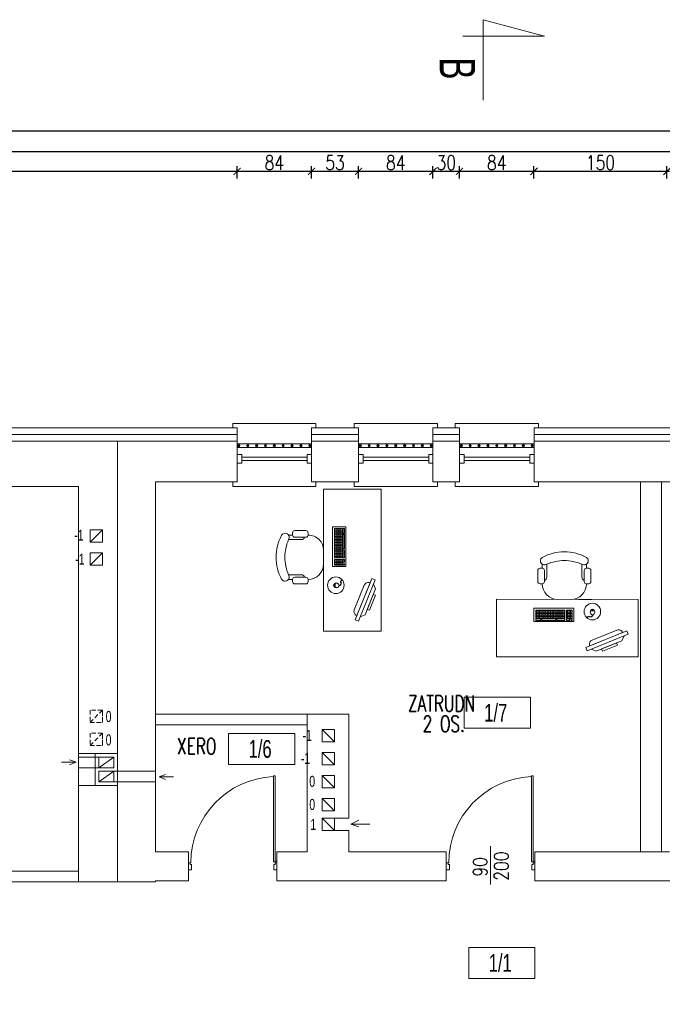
# Model space of a CAD drawing. Header units: millimetres. Extents: x 6354466 to 6508314, y -1889048 to -1342748.
# Tile 86 of 134: x 6388292 to 6395543, y -1655314 to -1644211. Entities that reach past the tile are written whole.
import ezdxf
from ezdxf.enums import TextEntityAlignment as Align

# ---------------------------------------------------------------- set-up
doc = ezdxf.new("R2010")
doc.units = ezdxf.units.MM
doc.header["$PDMODE"] = 3
doc.header["$PDSIZE"] = 10
doc.linetypes.add('HIDDEN', pattern=[0.375, 0.25, -0.125])
for name, color, linetype, lineweight in [('drzwi istn', 163, 'Continuous', 5), ('L- ist s. działowe', 167, 'Continuous', 5), ('L-2', 167, 'Continuous', 13), ('L-3', 10, 'Continuous', 18), ('L-4', 92, 'Continuous', 20), ('L-5', 152, 'Continuous', 9), ('L-DIM', 252, 'Continuous', 5), ('L-DRZWI', 146, 'Continuous', 13), ('L-ISTNIEJĄCE BUDYNKI', 167, 'Continuous', 5), ('łóżka', 230, 'Continuous', 9)]:
    doc.layers.add(name, color=color, linetype=linetype, lineweight=lineweight)
doc.layers.add('L-9', color=11, linetype='Continuous', plot=False)
doc.styles.add('125', font='cdmsimpl.shx', dxfattribs={"width": 0.7, "height": 125})
doc.styles.add('160', font='simplex.shx', dxfattribs={"width": 0.8, "height": 160})
doc.styles.add('200', font='cdmsimpl.shx', dxfattribs={"width": 0.7, "height": 200})
doc.styles.add('250', font='cdmsimpl.shx', dxfattribs={"width": 0.7, "height": 250})
doc.styles.add('CDM', font='cdmsimpl.shx', dxfattribs={"width": 0.8, "bigfont": 'cdmbigpl.shx'})
doc.styles.add('SIM-DIM', font='simplex.shx', dxfattribs={"width": 0.7, "bigfont": 'cdmbigpl.shx'})
doc.linetypes.add('BATTING', pattern='A,0.00254,-2.54,[134,ltypeshp.shx,S=2.54,R=0,X=-2.54,Y=0],-5.08,[134,ltypeshp.shx,S=2.54,R=180,X=2.54,Y=0],-2.54', length=10.16254)
doc.dimstyles.new('160', dxfattribs={"dimtxt": 160, "dimasz": 80, "dimexe": 60, "dimexo": 3, "dimgap": 18, "dimtad": 1, "dimdec": 0, "dimlfac": 0.1, "dimrnd": 1, "dimtxsty": '160', "dimblk": 'ARCHTICK', "dimcen": 2.5, "dimdle": 30, "dimadec": 0, "dimazin": 0, "dimtfac": 1, "dimtdec": 0, "dimtix": 1, "dimtmove": 2, "dimatfit": 0, "dimldrblk": 'NONE', "dimfxl": 0, "dimarcsym": 0})

# ---------------------------------------------------------------- blocks, each defined once
blk = doc.blocks.new('*U23')
for p, q in [((-5, 0), (-5, -5)), ((5, -5), (5, 0)), ((-5, -5), (5, -5)), ((-2, -5), (-2, -79)), ((2, -5), (2, -79)), ((-5, -84), (-5, -79)), ((-5, -79), (5, -79)), ((5, -79), (5, -84))]:
    blk.add_line(p, q)
blk = doc.blocks.new('PMUI_DRZWI13')
for p, q in [((35, 40), (0, 40)), ((35, -20), (35, 40)), ((965, -20), (965, 40)), ((965, 40), (1000, 40)), ((1000, 40), (1000, -40)), ((0, -40), (20, -40)), ((20, -40), (20, -20)), ((20, -20), (35, -20)), ((20, -50), (20, -60)), ((20, -50), (40, -50)), ((20, -1020), (20, -50)), ((40, -50), (40, -1020)), ((980, -20), (965, -20)), ((980, -40), (980, -20)), ((1000, -40), (980, -40)), ((40, -1020), (20, -1020))]:
    blk.add_line(p, q)
for points in [[(0, 40), (0, -40)], [(20, -50), (20, -1020)]]:
    blk.add_lwpolyline(points)
blk.add_circle((10, -50), 10)
blk.add_arc((-2, -39), 974, 272.7258, 359.9542)
blk = doc.blocks.new('STOLIK2')
h = blk.add_hatch()
h.set_pattern_fill('ANGLE', color=256, scale=0.25, style=0)
h.set_pattern_definition([(360, (-4499.488, 29427.6887), (-2e-16, -1.74625), [1.27, -0.47625]), (270, (-4499.488, 29427.6887), (-1.74625, 1e-16), [1.27, -0.47625])])
h.paths.add_polyline_path([(-130.9, 53.7), (-98.1, 53.7), (-98.1, 62.9), (-130.9, 62.9)])
h.paths.add_polyline_path([(-96.2, 62.9), (-89.7, 62.9), (-89.7, 53.7), (-96.2, 53.7)])
for p, q in [((-123.6, 114.7), (-123.6, 110)), ((-118.5, 114.7), (-118.5, 100)), ((-78.8, 114.7), (-78.8, 100)), ((-73.6, 110), (-73.6, 114.7)), ((-128.6, 107.5), (-128.6, 95)), ((-126.1, 110), (-123.6, 110)), ((-121.1, 107.5), (-121.1, 95)), ((-76.1, 107.5), (-76.1, 95)), ((-71.1, 110), (-73.6, 110)), ((-68.6, 107.5), (-68.6, 95)), ((-126.1, 92.5), (-123.6, 92.5)), ((-71.1, 92.5), (-73.6, 92.5)), ((-82.5, 75), (-67.5, 75)), ((-67, 62.1), (-69.2, 62)), ((-67, 63.7), (-67, 62.1)), ((-67, 62.1), (-64.7, 62.1)), ((-28.2, 39.5), (-74.5, 20.7)), ((-73, 17), (-26.7, 35.8)), ((-31.3, 33.9), (-33.7, 28.3)), ((-26.7, 35.8), (-28.2, 39.5)), ((-62.8, 16.5), (-33.7, 28.3)), ((-74.5, 20.7), (-73, 17)), ((-68.4, 18.9), (-62.8, 16.5))]:
    blk.add_line(p, q)
for points in [[(-15.3, 75), (-175.3, 75), (-175.3, 10), (-15.3, 10)], [(-133, 50), (-88.1, 50), (-88.1, 65), (-133, 65)], [(-130.9, 53.7), (-98.1, 53.7), (-98.1, 62.9), (-130.9, 62.9)], [(-96.2, 62.9), (-89.7, 62.9), (-89.7, 53.7), (-96.2, 53.7)], [(-66.6, 57.6), (-66.9, 57.6), (-66.9, 56.7), (-66.6, 56.7)], [(-125.3, 53), (-130.9, 53), (-130.9, 51.3), (-125.3, 51.3)], [(-124.2, 51.3), (-108.3, 51.3), (-108.3, 53), (-124.2, 53)], [(-107.1, 53), (-98.1, 53), (-98.1, 51.3), (-107.1, 51.3)], [(-96.2, 53), (-92.9, 53), (-92.9, 51.3), (-96.2, 51.3)], [(-89.7, 53), (-91.3, 53), (-91.3, 51.3), (-89.7, 51.3)], [(-39.8, 25.8), (-56.7, 19), (-55.7, 16.5), (-38.8, 23.4)]]:
    blk.add_lwpolyline(points, close=True)
blk.add_lwpolyline([(-32.8, 37.6), (-32.8, 37.6, 0.414214), (-39.3, 40.4), (-67.1, 29.1, 0.414214), (-69.9, 22.6), (-69.9, 22.6)], format="xyb", close=True)
blk.add_circle((-67, 61.2), 9.34)
for centre, radius, start, end in [((-121, 118.5), 4.62, 123.3493, 303.4743), ((-98.5, 75.5), 53.1, 90.0969, 118.0725), ((-98.7, 75.5), 53.1, 61.9275, 89.9031), ((-76.3, 118.5), 4.62, 236.5257, 56.6507), ((-97.9, 66.2), 52.6, 90.8505, 113.0497), ((-99.4, 66.2), 52.6, 66.9503, 89.1495), ((-126.1, 107.5), 2.5, 90, 180), ((-123.6, 107.5), 2.5, 0, 90), ((-122.2, 100), 3.75, 286.6721, 0), ((-75.1, 100), 3.75, 180, 253.3551), ((-73.6, 107.5), 2.5, 90, 180), ((-71.1, 107.5), 2.5, 0, 90), ((-126.1, 95), 2.5, 180, 270), ((-123.6, 95), 2.5, 270, 0), ((-106.1, 92.5), 17.5, 180, 270), ((-91.1, 92.5), 17.5, 270, 0), ((-73.6, 95), 2.5, 180, 270), ((-71.1, 95), 2.5, 270, 0)]:
    blk.add_arc(centre, radius, start, end)
at = {"extrusion": (0, 0, -1)}
blk.add_ellipse((-66.9, 60.7), major_axis=(-0.08, 3.05), ratio=0.834162, dxfattribs=at)
for points, knots in [([(-66.9, 56.7), (-67.7, 55.9), (-69.1, 54.5), (-71.6, 56.7), (-72.6, 54.4), (-73.6, 54.9), (-74.1, 55.2)], [0, 0, 0, 0, 2.841116, 5.231607, 6.614689, 8.161976, 8.161976, 8.161976, 8.161976]), ([(-66.6, 56.7), (-66.9, 56.4), (-67, 56.2), (-67.5, 55.8), (-67.8, 55.5), (-68.4, 55.2), (-68.7, 55.1), (-69.2, 55.1), (-69.4, 55.1), (-69.7, 55.1), (-69.8, 55.2), (-70.3, 55.4), (-70.5, 55.5), (-71, 55.7), (-71.1, 55.7), (-71.4, 55.7), (-71.4, 55.7), (-71.5, 55.7), (-71.6, 55.7), (-71.7, 55.6), (-71.8, 55.4), (-72, 55.2), (-72.1, 55), (-72.3, 54.8), (-72.4, 54.7), (-72.6, 54.6), (-72.7, 54.6), (-73, 54.6), (-73.1, 54.6), (-73.4, 54.6), (-73.5, 54.7), (-73.7, 54.8)], [0, 0, 0, 0, 0.557194, 0.557194, 1.671582, 1.671582, 2.519282, 2.519282, 2.939271, 2.939271, 3.35926, 3.35926, 4.143879, 4.143879, 4.704066, 4.704066, 5.061527, 5.061527, 5.357017, 5.357017, 5.838332, 5.838332, 6.319648, 6.319648, 6.605434, 6.605434, 6.891219, 6.891219, 7.177005, 7.177005, 7.662218, 7.662218, 7.662218, 7.662218])]:
    blk.add_open_spline(points, degree=3, knots=knots)
blk = doc.blocks.new('opis pom')
at = {"color": 0}
blk.add_lwpolyline([(252897, -40977), (253644, -40977), (253644, -41327), (252897, -41327)], close=True, dxfattribs=at)
at = {"layer": 'L-4', "lineweight": 30, "style": '250', "width": 0.7}
blk.add_attdef('2', text='', height=250, dxfattribs=at).set_placement((253252, -41152), align=Align.MIDDLE_CENTER)
blk = doc.blocks.new('_ArchTick')
at = {"color": 0, "linetype": 'ByBlock', "const_width": 0.15}
blk.add_lwpolyline([(-0.5, -0.5), (0.5, 0.5)], dxfattribs=at)
blk = doc.blocks.new('*D220')
at = {"layer": 'Defpoints', "color": 0, "transparency": 16777216}
for p in [(6394095, -1645921), (6394095, -1648813), (6395595, -1648813)]:
    blk.add_point(p, dxfattribs=at)
at = {"layer": 'L-DIM', "color": 0, "lineweight": -2, "ltscale": 10, "transparency": 16777216}
for p, q in [((6394095, -1646001), (6394095, -1645861)), ((6395595, -1646001), (6395595, -1645861)), ((6395625, -1645921), (6394065, -1645921))]:
    blk.add_line(p, q, dxfattribs=at)
at = {"layer": 'L-DIM', "color": 0, "linetype": 'ByBlock', "lineweight": -2, "transparency": 16777216, "xscale": 80, "yscale": 80, "zscale": 80, "rotation": 180}
blk.add_blockref('_ArchTick', (6394095, -1645921), dxfattribs=at)
at = {"layer": 'L-DIM', "color": 0, "linetype": 'ByBlock', "lineweight": -2, "transparency": 16777216, "xscale": 80, "yscale": 80, "zscale": 80}
blk.add_blockref('_ArchTick', (6395595, -1645921), dxfattribs=at)
at = {"layer": 'L-DIM', "color": 0, "ltscale": 10, "transparency": 16777216, "insert": (6394845, -1645823), "char_height": 160, "attachment_point": 5, "style": '160'}
blk.add_mtext('150', dxfattribs=at)
blk = doc.blocks.new('_None')
blk = doc.blocks.new('*D221')
at = {"layer": 'Defpoints', "color": 0, "transparency": 16777216}
for p in [(6393255, -1645921), (6393255, -1648813), (6394095, -1648813)]:
    blk.add_point(p, dxfattribs=at)
at = {"layer": 'L-DIM', "color": 0, "lineweight": -2, "ltscale": 10, "transparency": 16777216}
for p, q in [((6393255, -1646001), (6393255, -1645861)), ((6394095, -1646001), (6394095, -1645861)), ((6394125, -1645921), (6393225, -1645921))]:
    blk.add_line(p, q, dxfattribs=at)
at = {"layer": 'L-DIM', "color": 0, "linetype": 'ByBlock', "lineweight": -2, "transparency": 16777216, "xscale": 80, "yscale": 80, "zscale": 80, "rotation": 180}
blk.add_blockref('_ArchTick', (6393255, -1645921), dxfattribs=at)
at = {"layer": 'L-DIM', "color": 0, "linetype": 'ByBlock', "lineweight": -2, "transparency": 16777216, "xscale": 80, "yscale": 80, "zscale": 80}
blk.add_blockref('_ArchTick', (6394095, -1645921), dxfattribs=at)
at = {"layer": 'L-DIM', "color": 0, "ltscale": 10, "transparency": 16777216, "insert": (6393675, -1645823), "char_height": 160, "attachment_point": 5, "style": '160'}
blk.add_mtext('84', dxfattribs=at)
blk = doc.blocks.new('*D222')
at = {"layer": 'Defpoints', "color": 0, "transparency": 16777216}
for p in [(6392955, -1645921), (6392955, -1648813), (6393255, -1648813)]:
    blk.add_point(p, dxfattribs=at)
at = {"layer": 'L-DIM', "color": 0, "lineweight": -2, "ltscale": 10, "transparency": 16777216}
for p, q in [((6392955, -1646001), (6392955, -1645861)), ((6393255, -1646001), (6393255, -1645861)), ((6393285, -1645921), (6392925, -1645921))]:
    blk.add_line(p, q, dxfattribs=at)
at = {"layer": 'L-DIM', "color": 0, "linetype": 'ByBlock', "lineweight": -2, "transparency": 16777216, "xscale": 80, "yscale": 80, "zscale": 80, "rotation": 180}
blk.add_blockref('_ArchTick', (6392955, -1645921), dxfattribs=at)
at = {"layer": 'L-DIM', "color": 0, "linetype": 'ByBlock', "lineweight": -2, "transparency": 16777216, "xscale": 80, "yscale": 80, "zscale": 80}
blk.add_blockref('_ArchTick', (6393255, -1645921), dxfattribs=at)
at = {"layer": 'L-DIM', "color": 0, "ltscale": 10, "transparency": 16777216, "insert": (6393105, -1645823), "char_height": 160, "attachment_point": 5, "style": '160'}
blk.add_mtext('30', dxfattribs=at)
blk = doc.blocks.new('*D223')
at = {"layer": 'Defpoints', "color": 0, "transparency": 16777216}
for p in [(6392115, -1645921), (6392115, -1648813), (6392955, -1648813)]:
    blk.add_point(p, dxfattribs=at)
at = {"layer": 'L-DIM', "color": 0, "lineweight": -2, "ltscale": 10, "transparency": 16777216}
for p, q in [((6392115, -1646001), (6392115, -1645861)), ((6392955, -1646001), (6392955, -1645861)), ((6392985, -1645921), (6392085, -1645921))]:
    blk.add_line(p, q, dxfattribs=at)
at = {"layer": 'L-DIM', "color": 0, "linetype": 'ByBlock', "lineweight": -2, "transparency": 16777216, "xscale": 80, "yscale": 80, "zscale": 80, "rotation": 180}
blk.add_blockref('_ArchTick', (6392115, -1645921), dxfattribs=at)
at = {"layer": 'L-DIM', "color": 0, "linetype": 'ByBlock', "lineweight": -2, "transparency": 16777216, "xscale": 80, "yscale": 80, "zscale": 80}
blk.add_blockref('_ArchTick', (6392955, -1645921), dxfattribs=at)
at = {"layer": 'L-DIM', "color": 0, "ltscale": 10, "transparency": 16777216, "insert": (6392535, -1645823), "char_height": 160, "attachment_point": 5, "style": '160'}
blk.add_mtext('84', dxfattribs=at)
blk = doc.blocks.new('*D224')
at = {"layer": 'Defpoints', "color": 0, "transparency": 16777216}
for p in [(6391585, -1645921), (6391585, -1648813), (6392115, -1648813)]:
    blk.add_point(p, dxfattribs=at)
at = {"layer": 'L-DIM', "color": 0, "lineweight": -2, "ltscale": 10, "transparency": 16777216}
for p, q in [((6391585, -1646001), (6391585, -1645861)), ((6392115, -1646001), (6392115, -1645861)), ((6392145, -1645921), (6391555, -1645921))]:
    blk.add_line(p, q, dxfattribs=at)
at = {"layer": 'L-DIM', "color": 0, "linetype": 'ByBlock', "lineweight": -2, "transparency": 16777216, "xscale": 80, "yscale": 80, "zscale": 80, "rotation": 180}
blk.add_blockref('_ArchTick', (6391585, -1645921), dxfattribs=at)
at = {"layer": 'L-DIM', "color": 0, "linetype": 'ByBlock', "lineweight": -2, "transparency": 16777216, "xscale": 80, "yscale": 80, "zscale": 80}
blk.add_blockref('_ArchTick', (6392115, -1645921), dxfattribs=at)
at = {"layer": 'L-DIM', "color": 0, "ltscale": 10, "transparency": 16777216, "insert": (6391850, -1645823), "char_height": 160, "attachment_point": 5, "style": '160'}
blk.add_mtext('53', dxfattribs=at)
blk = doc.blocks.new('*D225')
at = {"layer": 'Defpoints', "color": 0, "transparency": 16777216}
for p in [(6390745, -1645921), (6390745, -1648813), (6391585, -1648813)]:
    blk.add_point(p, dxfattribs=at)
at = {"layer": 'L-DIM', "color": 0, "lineweight": -2, "ltscale": 10, "transparency": 16777216}
for p, q in [((6390745, -1646001), (6390745, -1645861)), ((6391585, -1646001), (6391585, -1645861)), ((6391615, -1645921), (6390715, -1645921))]:
    blk.add_line(p, q, dxfattribs=at)
at = {"layer": 'L-DIM', "color": 0, "linetype": 'ByBlock', "lineweight": -2, "transparency": 16777216, "xscale": 80, "yscale": 80, "zscale": 80, "rotation": 180}
blk.add_blockref('_ArchTick', (6390745, -1645921), dxfattribs=at)
at = {"layer": 'L-DIM', "color": 0, "linetype": 'ByBlock', "lineweight": -2, "transparency": 16777216, "xscale": 80, "yscale": 80, "zscale": 80}
blk.add_blockref('_ArchTick', (6391585, -1645921), dxfattribs=at)
at = {"layer": 'L-DIM', "color": 0, "ltscale": 10, "transparency": 16777216, "insert": (6391165, -1645823), "char_height": 160, "attachment_point": 5, "style": '160'}
blk.add_mtext('84', dxfattribs=at)
blk = doc.blocks.new('*D226')
at = {"layer": 'Defpoints', "color": 0, "transparency": 16777216}
for p in [(6383965, -1645921), (6383965, -1648813), (6390745, -1648813)]:
    blk.add_point(p, dxfattribs=at)
at = {"layer": 'L-DIM', "color": 0, "lineweight": -2, "ltscale": 10, "transparency": 16777216}
for p, q in [((6383965, -1646001), (6383965, -1645861)), ((6390745, -1646001), (6390745, -1645861)), ((6390775, -1645921), (6383935, -1645921))]:
    blk.add_line(p, q, dxfattribs=at)
at = {"layer": 'L-DIM', "color": 0, "linetype": 'ByBlock', "lineweight": -2, "transparency": 16777216, "xscale": 80, "yscale": 80, "zscale": 80, "rotation": 180}
blk.add_blockref('_ArchTick', (6383965, -1645921), dxfattribs=at)
at = {"layer": 'L-DIM', "color": 0, "linetype": 'ByBlock', "lineweight": -2, "transparency": 16777216, "xscale": 80, "yscale": 80, "zscale": 80}
blk.add_blockref('_ArchTick', (6390745, -1645921), dxfattribs=at)
at = {"layer": 'L-DIM', "color": 0, "ltscale": 10, "transparency": 16777216, "insert": (6387355, -1645823), "char_height": 160, "attachment_point": 5, "style": '160'}
blk.add_mtext('678', dxfattribs=at)
blk = doc.blocks.new('*D230')
at = {"layer": 'Defpoints', "color": 0, "transparency": 16777216}
for p in [(6383200, -1645702), (6413285, -1646723), (6383200, -1648963)]:
    blk.add_point(p, dxfattribs=at)
at = {"layer": 'L-DIM', "color": 0, "lineweight": -2, "ltscale": 10, "transparency": 16777216}
for p, q in [((6383200, -1645782), (6383200, -1645642)), ((6413285, -1645782), (6413285, -1645642)), ((6413315, -1645702), (6383170, -1645702))]:
    blk.add_line(p, q, dxfattribs=at)
at = {"layer": 'L-DIM', "color": 0, "linetype": 'ByBlock', "lineweight": -2, "transparency": 16777216, "xscale": 80, "yscale": 80, "zscale": 80, "rotation": 180}
blk.add_blockref('_ArchTick', (6383200, -1645702), dxfattribs=at)
at = {"layer": 'L-DIM', "color": 0, "linetype": 'ByBlock', "lineweight": -2, "transparency": 16777216, "xscale": 80, "yscale": 80, "zscale": 80}
blk.add_blockref('_ArchTick', (6413285, -1645702), dxfattribs=at)
at = {"layer": 'L-DIM', "color": 0, "ltscale": 10, "transparency": 16777216, "insert": (6398243, -1645604), "char_height": 160, "attachment_point": 5, "style": '160'}
blk.add_mtext('3009', dxfattribs=at)
blk = doc.blocks.new('*D231')
at = {"layer": 'Defpoints', "color": 0, "transparency": 16777216}
for p in [(6383200, -1645468), (6413285, -1646723), (6383200, -1648963)]:
    blk.add_point(p, dxfattribs=at)
at = {"layer": 'L-DIM', "color": 0, "lineweight": -2, "ltscale": 10, "transparency": 16777216}
for p, q in [((6383200, -1645548), (6383200, -1645408)), ((6413285, -1645548), (6413285, -1645408)), ((6413315, -1645468), (6383170, -1645468))]:
    blk.add_line(p, q, dxfattribs=at)
at = {"layer": 'L-DIM', "color": 0, "linetype": 'ByBlock', "lineweight": -2, "transparency": 16777216, "xscale": 80, "yscale": 80, "zscale": 80, "rotation": 180}
blk.add_blockref('_ArchTick', (6383200, -1645468), dxfattribs=at)
at = {"layer": 'L-DIM', "color": 0, "linetype": 'ByBlock', "lineweight": -2, "transparency": 16777216, "xscale": 80, "yscale": 80, "zscale": 80}
blk.add_blockref('_ArchTick', (6413285, -1645468), dxfattribs=at)
at = {"layer": 'L-DIM', "color": 0, "ltscale": 10, "transparency": 16777216, "insert": (6398243, -1645370), "char_height": 160, "attachment_point": 5, "style": '160'}
blk.add_mtext('3009', dxfattribs=at)
blk = doc.blocks.new('*U199')
for p, q in [((-40, 50), (-40, 1020)), ((-40, 1020), (-20, 1020)), ((-20, 1020), (-20, 50)), ((-500, -203), (-500, 228)), ((-1000, -40), (-1000, 40)), ((-1000, 40), (-980, 40)), ((-980, 40), (-980, 20)), ((-980, 20), (-965, 20)), ((-965, 20), (-965, -40)), ((-20, 50), (-40, 50)), ((-20, 20), (-35, 20)), ((-35, 20), (-35, -40)), ((-20, 50), (-20, 60)), ((0, 40), (-20, 40)), ((-20, 40), (-20, 20)), ((-965, -40), (-1000, -40)), ((-35, -40), (0, -40))]:
    blk.add_line(p, q)
for points in [[(-20, 50), (-20, 1020)], [(0, -40), (0, 40)]]:
    blk.add_lwpolyline(points)
blk.add_circle((-10, 50), 10)
blk.add_arc((2, 39), 974, 92.7258, 179.9542)
at = {"style": '160', "width": 0.8}
blk.add_attdef('SZER', text='', height=160, rotation=90, dxfattribs=at).set_placement((-489, -6), align=Align.BOTTOM_CENTER)
blk.add_attdef('WYS', text='', height=160, rotation=90, dxfattribs=at).set_placement((-459, 3), align=Align.TOP_CENTER)
at = {"style": 'CDM', "width": 0.8, "flags": 1}
blk.add_attdef('POZIOM', (-915, -225), '', height=125, dxfattribs=at)
blk = doc.blocks.new('*D275')
at = {"layer": 'Defpoints', "color": 0, "transparency": 16777216}
for p in [(6382711, -1646723), (6413285, -1646723), (6383200, -1648963)]:
    blk.add_point(p, dxfattribs=at)
at = {"layer": 'L-DIM', "color": 0, "lineweight": -2, "ltscale": 10, "transparency": 16777216}
for p, q in [((6382791, -1646723), (6382651, -1646723)), ((6382711, -1648993), (6382711, -1646693)), ((6382791, -1648963), (6382651, -1648963))]:
    blk.add_line(p, q, dxfattribs=at)
at = {"layer": 'L-DIM', "color": 0, "linetype": 'ByBlock', "lineweight": -2, "transparency": 16777216, "xscale": 80, "yscale": 80, "zscale": 80}
for p, rotation in [((6382711, -1646723), 90), ((6382711, -1648963), 270)]:
    blk.add_blockref('_ArchTick', p, dxfattribs=dict(at, rotation=rotation))
at = {"layer": 'L-DIM', "color": 0, "ltscale": 10, "transparency": 16777216, "insert": (6382613, -1647843), "char_height": 160, "attachment_point": 5, "rotation": 90, "style": '160'}
blk.add_mtext('224', dxfattribs=at)
blk = doc.blocks.new('*D276')
at = {"layer": 'Defpoints', "color": 0, "transparency": 16777216}
for p in [(6413285, -1646723), (6382505, -1660693), (6383200, -1660693)]:
    blk.add_point(p, dxfattribs=at)
at = {"layer": 'L-DIM', "color": 0, "lineweight": -2, "ltscale": 10, "transparency": 16777216}
for p, q in [((6382585, -1646723), (6382445, -1646723)), ((6382505, -1646693), (6382505, -1660723)), ((6382585, -1660693), (6382445, -1660693))]:
    blk.add_line(p, q, dxfattribs=at)
at = {"layer": 'L-DIM', "color": 0, "linetype": 'ByBlock', "lineweight": -2, "transparency": 16777216, "xscale": 80, "yscale": 80, "zscale": 80}
for p, rotation in [((6382505, -1646723), 90), ((6382505, -1660693), 270)]:
    blk.add_blockref('_ArchTick', p, dxfattribs=dict(at, rotation=rotation))
at = {"layer": 'L-DIM', "color": 0, "ltscale": 10, "transparency": 16777216, "insert": (6382407, -1653708), "char_height": 160, "attachment_point": 5, "rotation": 90, "style": '160'}
blk.add_mtext('1397', dxfattribs=at)

msp = doc.modelspace()

# ---------------------------------------------------------------- linework, layer by layer
at = {"layer": 'drzwi istn'}
for p, q in [((6390695.3, -1649423.4), (6390695.3, -1649473.4)), ((6390695.3, -1649473.4), (6391635.3, -1649473.4)), ((6391635.3, -1649473.4), (6391635.3, -1649423.4)), ((6392065.3, -1649423.4), (6392065.3, -1649473.4)), ((6392065.3, -1649473.4), (6393005.3, -1649473.4)), ((6393005.3, -1649473.4), (6393005.3, -1649423.4)), ((6393205.3, -1649423.4), (6393205.3, -1649473.4)), ((6393205.3, -1649473.4), (6394145.3, -1649473.4)), ((6394145.3, -1649473.4), (6394145.3, -1649423.4))]:
    msp.add_line(p, q, dxfattribs=at)
at = {"layer": 'L- ist s. działowe'}
for p, q in [((6389825.3, -1652043.4), (6391535.3, -1652043.4)), ((6389825.3, -1652163.4), (6391535.3, -1652163.4)), ((6388955.3, -1653933.4), (6386345.3, -1653933.4))]:
    msp.add_line(p, q, dxfattribs=at)
msp.add_lwpolyline([(6388955.3, -1653813.4), (6386345.3, -1653813.4)], dxfattribs=at)
at = {"layer": 'L-2'}
for p, q in [((6393520, -1645119.4), (6393520, -1644210.6)), ((6393520, -1644210.6), (6394212.9, -1644395.3)), ((6394212.9, -1644395.3), (6393290.4, -1644395.3)), ((6388955.3, -1652846.5), (6388955.3, -1652486.5))]:
    msp.add_line(p, q, dxfattribs=at)
at = {"layer": 'L-2', "ltscale": 10}
for p, q in [((6395295.3, -1653593.4), (6395295.3, -1649423.4)), ((6395295.3, -1649423.4), (6395535.3, -1649423.4)), ((6395535.3, -1653593.4), (6395535.3, -1649423.4)), ((6395535.3, -1653593.4), (6395295.3, -1653593.4))]:
    msp.add_line(p, q, dxfattribs=at)
at = {"layer": 'L-2', "lineweight": 15}
msp.add_line((6388955.3, -1652486.5), (6389145.3, -1652486.5), dxfattribs=at)
at = {"layer": 'L-3', "ltscale": 10}
for p, q in [((6390745.3, -1648963.4), (6390745.3, -1648813.4)), ((6391585.3, -1648963.4), (6391585.3, -1648813.4)), ((6392115.3, -1648963.4), (6392115.3, -1648813.4)), ((6392955.3, -1648963.4), (6392955.3, -1648813.4)), ((6393255.3, -1648963.4), (6393255.3, -1648813.4)), ((6394095.3, -1648963.4), (6394095.3, -1648813.4)), ((6383965.3, -1648963.4), (6390745.3, -1648963.4)), ((6391585.3, -1648963.4), (6392115.3, -1648963.4)), ((6392955.3, -1648963.4), (6393255.3, -1648963.4)), ((6394095.3, -1648963.4), (6396015.3, -1648963.4))]:
    msp.add_line(p, q, dxfattribs=at)
for points in [[(6390745.3, -1648813.4), (6383965.3, -1648813.4)], [(6392115.3, -1648813.4), (6391585.3, -1648813.4)], [(6393255.3, -1648813.4), (6392955.3, -1648813.4)], [(6396015.3, -1648813.4), (6394095.3, -1648813.4)]]:
    msp.add_lwpolyline(points, dxfattribs=at)
at = {"layer": 'L-3', "linetype": 'BATTING', "ltscale": 7}
for points in [[(6390745.3, -1648888.4), (6383965.3, -1648888.4)], [(6392115.3, -1648888.4), (6391585.3, -1648888.4)], [(6393255.3, -1648888.4), (6392955.3, -1648888.4)], [(6396015.3, -1648888.4), (6394095.3, -1648888.4)]]:
    msp.add_lwpolyline(points, dxfattribs=at)
at = {"layer": 'L-3', "ltscale": 10}
for points in [[(6390745.3, -1648993.4), (6391585.3, -1648993.4), (6391585.3, -1649033.4), (6390745.3, -1649033.4)], [(6392115.3, -1648993.4), (6392955.3, -1648993.4), (6392955.3, -1649033.4), (6392115.3, -1649033.4)], [(6393255.3, -1648993.4), (6394095.3, -1648993.4), (6394095.3, -1649033.4), (6393255.3, -1649033.4)]]:
    msp.add_lwpolyline(points, close=True, dxfattribs=at)
for centre, radius in [((6390765.3, -1649013.4), 12), ((6390765.3, -1649013.4), 11), ((6390765.3, -1649013.4), 10), ((6390765.3, -1649013.4), 9), ((6390765.3, -1649013.4), 8), ((6390765.3, -1649013.4), 7), ((6390765.3, -1649013.4), 6), ((6390765.3, -1649013.4), 5), ((6390765.3, -1649013.4), 4), ((6390765.3, -1649013.4), 3), ((6390765.3, -1649013.4), 3), ((6390765.3, -1649013.4), 2), ((6390765.3, -1649013.4), 1), ((6390865.3, -1649013.4), 12), ((6390865.3, -1649013.4), 11), ((6390865.3, -1649013.4), 10), ((6390865.3, -1649013.4), 9), ((6390865.3, -1649013.4), 8), ((6390865.3, -1649013.4), 7), ((6390865.3, -1649013.4), 6), ((6390865.3, -1649013.4), 5), ((6390865.3, -1649013.4), 4), ((6390865.3, -1649013.4), 3), ((6390865.3, -1649013.4), 3), ((6390865.3, -1649013.4), 2), ((6390865.3, -1649013.4), 1), ((6390965.3, -1649013.4), 12), ((6390965.3, -1649013.4), 11), ((6390965.3, -1649013.4), 10), ((6390965.3, -1649013.4), 9), ((6390965.3, -1649013.4), 8), ((6390965.3, -1649013.4), 7), ((6390965.3, -1649013.4), 6), ((6390965.3, -1649013.4), 5), ((6390965.3, -1649013.4), 4), ((6390965.3, -1649013.4), 3), ((6390965.3, -1649013.4), 3), ((6390965.3, -1649013.4), 2), ((6390965.3, -1649013.4), 1), ((6391065.3, -1649013.4), 12), ((6391065.3, -1649013.4), 11), ((6391065.3, -1649013.4), 10), ((6391065.3, -1649013.4), 9), ((6391065.3, -1649013.4), 8), ((6391065.3, -1649013.4), 7), ((6391065.3, -1649013.4), 6), ((6391065.3, -1649013.4), 5), ((6391065.3, -1649013.4), 4), ((6391065.3, -1649013.4), 3), ((6391065.3, -1649013.4), 3), ((6391065.3, -1649013.4), 2), ((6391065.3, -1649013.4), 1), ((6391165.3, -1649013.4), 12), ((6391165.3, -1649013.4), 11), ((6391165.3, -1649013.4), 10), ((6391165.3, -1649013.4), 9), ((6391165.3, -1649013.4), 8), ((6391165.3, -1649013.4), 7), ((6391165.3, -1649013.4), 6), ((6391165.3, -1649013.4), 5), ((6391165.3, -1649013.4), 4), ((6391165.3, -1649013.4), 3), ((6391165.3, -1649013.4), 3), ((6391165.3, -1649013.4), 2), ((6391165.3, -1649013.4), 1), ((6391265.3, -1649013.4), 12), ((6391265.3, -1649013.4), 11), ((6391265.3, -1649013.4), 10), ((6391265.3, -1649013.4), 9), ((6391265.3, -1649013.4), 8), ((6391265.3, -1649013.4), 7), ((6391265.3, -1649013.4), 6), ((6391265.3, -1649013.4), 5), ((6391265.3, -1649013.4), 4), ((6391265.3, -1649013.4), 3), ((6391265.3, -1649013.4), 3), ((6391265.3, -1649013.4), 2), ((6391265.3, -1649013.4), 1), ((6391365.3, -1649013.4), 12), ((6391365.3, -1649013.4), 11), ((6391365.3, -1649013.4), 10), ((6391365.3, -1649013.4), 9), ((6391365.3, -1649013.4), 8), ((6391365.3, -1649013.4), 7), ((6391365.3, -1649013.4), 6), ((6391365.3, -1649013.4), 5), ((6391365.3, -1649013.4), 4), ((6391365.3, -1649013.4), 3), ((6391365.3, -1649013.4), 3), ((6391365.3, -1649013.4), 2), ((6391365.3, -1649013.4), 1), ((6391465.3, -1649013.4), 12), ((6391465.3, -1649013.4), 11), ((6391465.3, -1649013.4), 10), ((6391465.3, -1649013.4), 9), ((6391465.3, -1649013.4), 8), ((6391465.3, -1649013.4), 7), ((6391465.3, -1649013.4), 6), ((6391465.3, -1649013.4), 5), ((6391465.3, -1649013.4), 4), ((6391465.3, -1649013.4), 3), ((6391465.3, -1649013.4), 3), ((6391465.3, -1649013.4), 2), ((6391465.3, -1649013.4), 1), ((6391565.3, -1649013.4), 12), ((6391565.3, -1649013.4), 11), ((6391565.3, -1649013.4), 10), ((6391565.3, -1649013.4), 9), ((6391565.3, -1649013.4), 8), ((6391565.3, -1649013.4), 7), ((6391565.3, -1649013.4), 6), ((6391565.3, -1649013.4), 5), ((6391565.3, -1649013.4), 4), ((6391565.3, -1649013.4), 3), ((6391565.3, -1649013.4), 3), ((6391565.3, -1649013.4), 2), ((6391565.3, -1649013.4), 1), ((6392135.3, -1649013.4), 12), ((6392135.3, -1649013.4), 11), ((6392135.3, -1649013.4), 10), ((6392135.3, -1649013.4), 9), ((6392135.3, -1649013.4), 8), ((6392135.3, -1649013.4), 7), ((6392135.3, -1649013.4), 6), ((6392135.3, -1649013.4), 5), ((6392135.3, -1649013.4), 4), ((6392135.3, -1649013.4), 3), ((6392135.3, -1649013.4), 3), ((6392135.3, -1649013.4), 2), ((6392135.3, -1649013.4), 1), ((6392235.3, -1649013.4), 12), ((6392235.3, -1649013.4), 11), ((6392235.3, -1649013.4), 10), ((6392235.3, -1649013.4), 9), ((6392235.3, -1649013.4), 8), ((6392235.3, -1649013.4), 7), ((6392235.3, -1649013.4), 6), ((6392235.3, -1649013.4), 5), ((6392235.3, -1649013.4), 4), ((6392235.3, -1649013.4), 3), ((6392235.3, -1649013.4), 3), ((6392235.3, -1649013.4), 2), ((6392235.3, -1649013.4), 1), ((6392335.3, -1649013.4), 12), ((6392335.3, -1649013.4), 11), ((6392335.3, -1649013.4), 10), ((6392335.3, -1649013.4), 9), ((6392335.3, -1649013.4), 8), ((6392335.3, -1649013.4), 7), ((6392335.3, -1649013.4), 6), ((6392335.3, -1649013.4), 5), ((6392335.3, -1649013.4), 4), ((6392335.3, -1649013.4), 3), ((6392335.3, -1649013.4), 3), ((6392335.3, -1649013.4), 2), ((6392335.3, -1649013.4), 1), ((6392435.3, -1649013.4), 12), ((6392435.3, -1649013.4), 11), ((6392435.3, -1649013.4), 10), ((6392435.3, -1649013.4), 9), ((6392435.3, -1649013.4), 8), ((6392435.3, -1649013.4), 7), ((6392435.3, -1649013.4), 6), ((6392435.3, -1649013.4), 5), ((6392435.3, -1649013.4), 4), ((6392435.3, -1649013.4), 3), ((6392435.3, -1649013.4), 3), ((6392435.3, -1649013.4), 2), ((6392435.3, -1649013.4), 1), ((6392535.3, -1649013.4), 12), ((6392535.3, -1649013.4), 11), ((6392535.3, -1649013.4), 10), ((6392535.3, -1649013.4), 9), ((6392535.3, -1649013.4), 8), ((6392535.3, -1649013.4), 7), ((6392535.3, -1649013.4), 6), ((6392535.3, -1649013.4), 5), ((6392535.3, -1649013.4), 4), ((6392535.3, -1649013.4), 3), ((6392535.3, -1649013.4), 3), ((6392535.3, -1649013.4), 2), ((6392535.3, -1649013.4), 1), ((6392635.3, -1649013.4), 12), ((6392635.3, -1649013.4), 11), ((6392635.3, -1649013.4), 10), ((6392635.3, -1649013.4), 9), ((6392635.3, -1649013.4), 8), ((6392635.3, -1649013.4), 7), ((6392635.3, -1649013.4), 6), ((6392635.3, -1649013.4), 5), ((6392635.3, -1649013.4), 4), ((6392635.3, -1649013.4), 3), ((6392635.3, -1649013.4), 3), ((6392635.3, -1649013.4), 2), ((6392635.3, -1649013.4), 1), ((6392735.3, -1649013.4), 12), ((6392735.3, -1649013.4), 11), ((6392735.3, -1649013.4), 10), ((6392735.3, -1649013.4), 9), ((6392735.3, -1649013.4), 8), ((6392735.3, -1649013.4), 7), ((6392735.3, -1649013.4), 6), ((6392735.3, -1649013.4), 5), ((6392735.3, -1649013.4), 4), ((6392735.3, -1649013.4), 3), ((6392735.3, -1649013.4), 3), ((6392735.3, -1649013.4), 2), ((6392735.3, -1649013.4), 1), ((6392835.3, -1649013.4), 12), ((6392835.3, -1649013.4), 11), ((6392835.3, -1649013.4), 10), ((6392835.3, -1649013.4), 9), ((6392835.3, -1649013.4), 8), ((6392835.3, -1649013.4), 7), ((6392835.3, -1649013.4), 6), ((6392835.3, -1649013.4), 5), ((6392835.3, -1649013.4), 4), ((6392835.3, -1649013.4), 3), ((6392835.3, -1649013.4), 3), ((6392835.3, -1649013.4), 2), ((6392835.3, -1649013.4), 1), ((6392935.3, -1649013.4), 12), ((6392935.3, -1649013.4), 11), ((6392935.3, -1649013.4), 10), ((6392935.3, -1649013.4), 9), ((6392935.3, -1649013.4), 8), ((6392935.3, -1649013.4), 7), ((6392935.3, -1649013.4), 6), ((6392935.3, -1649013.4), 5), ((6392935.3, -1649013.4), 4), ((6392935.3, -1649013.4), 3), ((6392935.3, -1649013.4), 3), ((6392935.3, -1649013.4), 2), ((6392935.3, -1649013.4), 1), ((6393275.3, -1649013.4), 12), ((6393275.3, -1649013.4), 11), ((6393275.3, -1649013.4), 10), ((6393275.3, -1649013.4), 9), ((6393275.3, -1649013.4), 8), ((6393275.3, -1649013.4), 7), ((6393275.3, -1649013.4), 6), ((6393275.3, -1649013.4), 5), ((6393275.3, -1649013.4), 4), ((6393275.3, -1649013.4), 3), ((6393275.3, -1649013.4), 3), ((6393275.3, -1649013.4), 2), ((6393275.3, -1649013.4), 1), ((6393375.3, -1649013.4), 12), ((6393375.3, -1649013.4), 11), ((6393375.3, -1649013.4), 10), ((6393375.3, -1649013.4), 9), ((6393375.3, -1649013.4), 8), ((6393375.3, -1649013.4), 7), ((6393375.3, -1649013.4), 6), ((6393375.3, -1649013.4), 5), ((6393375.3, -1649013.4), 4), ((6393375.3, -1649013.4), 3), ((6393375.3, -1649013.4), 3), ((6393375.3, -1649013.4), 2), ((6393375.3, -1649013.4), 1), ((6393475.3, -1649013.4), 12), ((6393475.3, -1649013.4), 11), ((6393475.3, -1649013.4), 10), ((6393475.3, -1649013.4), 9), ((6393475.3, -1649013.4), 8), ((6393475.3, -1649013.4), 7), ((6393475.3, -1649013.4), 6), ((6393475.3, -1649013.4), 5), ((6393475.3, -1649013.4), 4), ((6393475.3, -1649013.4), 3), ((6393475.3, -1649013.4), 3), ((6393475.3, -1649013.4), 2), ((6393475.3, -1649013.4), 1), ((6393575.3, -1649013.4), 12), ((6393575.3, -1649013.4), 11), ((6393575.3, -1649013.4), 10), ((6393575.3, -1649013.4), 9), ((6393575.3, -1649013.4), 8), ((6393575.3, -1649013.4), 7), ((6393575.3, -1649013.4), 6), ((6393575.3, -1649013.4), 5), ((6393575.3, -1649013.4), 4), ((6393575.3, -1649013.4), 3), ((6393575.3, -1649013.4), 3), ((6393575.3, -1649013.4), 2), ((6393575.3, -1649013.4), 1), ((6393675.3, -1649013.4), 12), ((6393675.3, -1649013.4), 11), ((6393675.3, -1649013.4), 10), ((6393675.3, -1649013.4), 9), ((6393675.3, -1649013.4), 8), ((6393675.3, -1649013.4), 7), ((6393675.3, -1649013.4), 6), ((6393675.3, -1649013.4), 5), ((6393675.3, -1649013.4), 4), ((6393675.3, -1649013.4), 3), ((6393675.3, -1649013.4), 3), ((6393675.3, -1649013.4), 2), ((6393675.3, -1649013.4), 1), ((6393775.3, -1649013.4), 12), ((6393775.3, -1649013.4), 11), ((6393775.3, -1649013.4), 10), ((6393775.3, -1649013.4), 9), ((6393775.3, -1649013.4), 8), ((6393775.3, -1649013.4), 7), ((6393775.3, -1649013.4), 6), ((6393775.3, -1649013.4), 5), ((6393775.3, -1649013.4), 4), ((6393775.3, -1649013.4), 3), ((6393775.3, -1649013.4), 3), ((6393775.3, -1649013.4), 2), ((6393775.3, -1649013.4), 1), ((6393875.3, -1649013.4), 12), ((6393875.3, -1649013.4), 11), ((6393875.3, -1649013.4), 10), ((6393875.3, -1649013.4), 9), ((6393875.3, -1649013.4), 8), ((6393875.3, -1649013.4), 7), ((6393875.3, -1649013.4), 6), ((6393875.3, -1649013.4), 5), ((6393875.3, -1649013.4), 4), ((6393875.3, -1649013.4), 3), ((6393875.3, -1649013.4), 3), ((6393875.3, -1649013.4), 2), ((6393875.3, -1649013.4), 1), ((6393975.3, -1649013.4), 12), ((6393975.3, -1649013.4), 11), ((6393975.3, -1649013.4), 10), ((6393975.3, -1649013.4), 9), ((6393975.3, -1649013.4), 8), ((6393975.3, -1649013.4), 7), ((6393975.3, -1649013.4), 6), ((6393975.3, -1649013.4), 5), ((6393975.3, -1649013.4), 4), ((6393975.3, -1649013.4), 3), ((6393975.3, -1649013.4), 3), ((6393975.3, -1649013.4), 2), ((6393975.3, -1649013.4), 1), ((6394075.3, -1649013.4), 12), ((6394075.3, -1649013.4), 11), ((6394075.3, -1649013.4), 10), ((6394075.3, -1649013.4), 9), ((6394075.3, -1649013.4), 8), ((6394075.3, -1649013.4), 7), ((6394075.3, -1649013.4), 6), ((6394075.3, -1649013.4), 5), ((6394075.3, -1649013.4), 4), ((6394075.3, -1649013.4), 3), ((6394075.3, -1649013.4), 3), ((6394075.3, -1649013.4), 2), ((6394075.3, -1649013.4), 1)]:
    msp.add_circle(centre, radius, dxfattribs=at)
at = {"layer": 'L-5'}
for p, q in [((6390695.3, -1648813.4), (6390695.3, -1648763.4)), ((6390695.3, -1648763.4), (6391635.3, -1648763.4)), ((6391635.3, -1648763.4), (6391635.3, -1648813.4)), ((6392065.3, -1648813.4), (6392065.3, -1648763.4)), ((6392065.3, -1648763.4), (6393005.3, -1648763.4)), ((6393005.3, -1648763.4), (6393005.3, -1648813.4)), ((6393205.3, -1648813.4), (6393205.3, -1648763.4)), ((6393205.3, -1648763.4), (6394145.3, -1648763.4)), ((6394145.3, -1648763.4), (6394145.3, -1648813.4))]:
    msp.add_line(p, q, dxfattribs=at)
at = {"layer": 'L-5', "ltscale": 10}
for p, q in [((6389185.3, -1652526.5), (6388955.3, -1652526.5)), ((6388764.4, -1652584.7), (6388927.5, -1652584.7)), ((6388927.5, -1652584.7), (6388855.3, -1652555.5)), ((6388927.5, -1652584.7), (6388855.3, -1652613.8)), ((6389185.3, -1652646.5), (6388955.3, -1652646.5)), ((6389355.3, -1652686.5), (6389825.3, -1652686.5)), ((6389866.1, -1652750.1), (6389938.4, -1652720.9)), ((6390029.3, -1652750.1), (6389866.1, -1652750.1)), ((6389866.1, -1652750.1), (6389938.4, -1652779.2)), ((6389355.3, -1652806.5), (6389825.3, -1652806.5))]:
    msp.add_line(p, q, dxfattribs=at)
at = {"layer": 'L-ISTNIEJĄCE BUDYNKI'}
for p, q in [((6389395.3, -1653933.4), (6389395.3, -1648963.4)), ((6390745.3, -1649423.4), (6390745.3, -1648963.4)), ((6391585.3, -1649423.4), (6391585.3, -1648963.4)), ((6392115.3, -1649423.4), (6392115.3, -1648963.4)), ((6392955.3, -1649423.4), (6392955.3, -1648963.4)), ((6393255.3, -1649423.4), (6393255.3, -1648963.4)), ((6394095.3, -1649423.4), (6394095.3, -1648963.4)), ((6388955.3, -1649473.4), (6383555.3, -1649473.4)), ((6388955.3, -1653933.4), (6388955.3, -1649473.4)), ((6389825.3, -1653593.4), (6389825.3, -1649423.4)), ((6389825.3, -1649423.4), (6390745.3, -1649423.4)), ((6391585.3, -1649423.4), (6392005.3, -1649423.4)), ((6392005.3, -1649423.4), (6392115.3, -1649423.4)), ((6392955.3, -1649423.4), (6393255.3, -1649423.4)), ((6394095.3, -1649423.4), (6395355.3, -1649423.4)), ((6395355.3, -1649423.4), (6396015.3, -1649423.4)), ((6389085.3, -1650103.4), (6389225.3, -1649963.4)), ((6389085.3, -1650363.4), (6389225.3, -1650223.4)), ((6391535.3, -1652043.4), (6391535.3, -1653593.4)), ((6391535.3, -1652043.4), (6392005.3, -1652043.4)), ((6392005.3, -1652043.4), (6392005.3, -1652353.4)), ((6391844, -1652353.4), (6391704, -1652213.4)), ((6391704, -1652213.4), (6391704, -1652353.4)), ((6392005.3, -1653213.4), (6392005.3, -1652353.4)), ((6389185.3, -1652646.5), (6389355.3, -1652526.5)), ((6391844, -1652613.4), (6391704, -1652473.4)), ((6389185.3, -1652806.5), (6389355.3, -1652686.5)), ((6391844, -1652873.4), (6391704, -1652733.4)), ((6389145.3, -1652846.5), (6388955.3, -1652846.5)), ((6391844, -1653133.4), (6391704, -1652993.4)), ((6392005.3, -1653213.4), (6391704, -1653213.4)), ((6391704, -1653213.4), (6391704, -1653353.4)), ((6391844, -1653353.4), (6391704, -1653213.4)), ((6392028.6, -1653283.4), (6392119.7, -1653239.2)), ((6392028.6, -1653283.4), (6392242.3, -1653283.4)), ((6392028.6, -1653283.4), (6392119.7, -1653312.8)), ((6391704, -1653353.4), (6392005.3, -1653353.4)), ((6392005.3, -1653593.4), (6392005.3, -1653353.4)), ((6389825.3, -1653593.4), (6390195.3, -1653593.4)), ((6390195.3, -1653923.4), (6390195.3, -1653593.4)), ((6391195.3, -1653923.4), (6391195.3, -1653593.4)), ((6391195.3, -1653593.4), (6391535.3, -1653593.4)), ((6392005.3, -1653593.4), (6393105.3, -1653593.4)), ((6393105.3, -1653593.4), (6393105.3, -1653923.4)), ((6394105.3, -1653593.4), (6394105.3, -1653923.4)), ((6394105.3, -1653593.4), (6395625.3, -1653593.4)), ((6389825.3, -1653933.4), (6388955.3, -1653933.4)), ((6389825.3, -1653923.4), (6390195.3, -1653923.4)), ((6389825.3, -1653923.4), (6389825.3, -1653933.4)), ((6391195.3, -1653923.4), (6393105.3, -1653923.4)), ((6394105.3, -1653923.4), (6396875.3, -1653923.4))]:
    msp.add_line(p, q, dxfattribs=at)
at = {"layer": 'L-ISTNIEJĄCE BUDYNKI', "linetype": 'HIDDEN', "ltscale": 200}
for p, q in [((6389085.3, -1652135.9), (6389225.3, -1651995.9)), ((6389225.3, -1651995.9), (6389225.3, -1652135.9)), ((6389085.3, -1652395.9), (6389225.3, -1652255.9)), ((6389225.3, -1652255.9), (6389225.3, -1652395.9))]:
    msp.add_line(p, q, dxfattribs=at)
at = {"layer": 'L-ISTNIEJĄCE BUDYNKI'}
for points in [[(6389085.3, -1650103.4), (6389225.3, -1650103.4), (6389225.3, -1649963.4), (6389085.3, -1649963.4)], [(6389085.3, -1650363.4), (6389225.3, -1650363.4), (6389225.3, -1650223.4), (6389085.3, -1650223.4)], [(6391844, -1652353.4), (6391704, -1652353.4), (6391704, -1652213.4), (6391844, -1652213.4)], [(6389145.3, -1652486.5), (6389395.3, -1652486.5), (6389395.3, -1652846.5), (6389145.3, -1652846.5)], [(6389185.3, -1652646.5), (6389355.3, -1652646.5), (6389355.3, -1652526.5), (6389185.3, -1652526.5)], [(6391844, -1652613.4), (6391704, -1652613.4), (6391704, -1652473.4), (6391844, -1652473.4)], [(6389185.3, -1652806.5), (6389355.3, -1652806.5), (6389355.3, -1652686.5), (6389185.3, -1652686.5)], [(6391844, -1652873.4), (6391704, -1652873.4), (6391704, -1652733.4), (6391844, -1652733.4)], [(6391844, -1653133.4), (6391704, -1653133.4), (6391704, -1652993.4), (6391844, -1652993.4)], [(6391844, -1653353.4), (6391704, -1653353.4), (6391704, -1653213.4), (6391844, -1653213.4)]]:
    msp.add_lwpolyline(points, close=True, dxfattribs=at)
at = {"layer": 'L-ISTNIEJĄCE BUDYNKI', "linetype": 'HIDDEN', "ltscale": 200}
for points in [[(6389085.3, -1652135.9), (6389225.3, -1652135.9), (6389225.3, -1651995.9), (6389085.3, -1651995.9)], [(6389085.3, -1652395.9), (6389225.3, -1652395.9), (6389225.3, -1652255.9), (6389085.3, -1652255.9)]]:
    msp.add_lwpolyline(points, close=True, dxfattribs=at)

# ---------------------------------------------------------------- block references
at = {"layer": 'drzwi istn', "xscale": -10, "yscale": 10, "zscale": 10}
for p, rotation in [((6390747.4, -1649162.2), 89.99999999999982), ((6392117.4, -1649162.2), 89.9999999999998), ((6393257.4, -1649162.2), 89.9999999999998)]:
    msp.add_blockref('*U23', p, dxfattribs=dict(at, rotation=rotation))
at = {"layer": 'drzwi istn', "rotation": 180}
msp.add_blockref('PMUI_DRZWI13', (6391195.3, -1653758.4), dxfattribs=at)
at = {"layer": 'L-5'}
ref = msp.add_blockref('opis pom', (6140411.5, -1610874.5), dxfattribs=at)
ref.add_attrib('2', '1/7', dxfattribs={"layer": 'L-4', "height": 200, "style": '200', "width": 0.7}).set_placement((6393663.7, -1652026.4), align=Align.MIDDLE_CENTER)
ref = msp.add_blockref('opis pom', (6137752.5, -1611282.3), dxfattribs=at)
ref.add_attrib('2', '1/6', dxfattribs={"layer": 'L-4', "height": 200, "style": '200', "width": 0.7}).set_placement((6391004.7, -1652434.3), align=Align.MIDDLE_CENTER)
ref = msp.add_blockref('opis pom', (6140462.2, -1613695.8), dxfattribs=at)
ref.add_attrib('2', '1/1', dxfattribs={"layer": 'L-4', "height": 200, "style": '200', "width": 0.7}).set_placement((6393714.4, -1654847.7), align=Align.MIDDLE_CENTER)
at = {"layer": 'L-DRZWI', "ltscale": 8}
msp.add_blockref('*U199', (6394105.3, -1653758.4), dxfattribs=at).add_auto_attribs({'WYS': '200', 'SZER': '90'})
at = {"layer": 'łóżka', "ltscale": 8, "yscale": 10, "zscale": 10}
for p, xscale, rotation in [((6392471.5, -1651258.6), -10, 90.0015725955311), ((6395424.1, -1651497.3), 10, 359.9968548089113)]:
    msp.add_blockref('STOLIK2', p, dxfattribs=dict(at, xscale=xscale, rotation=rotation))

# ---------------------------------------------------------------- texts
at = {"layer": 'L-2', "style": '200', "width": 0.7}
msp.add_text('B', height=400, rotation=270, dxfattribs=at).set_placement((6393031.4, -1644635.3))
at = {"layer": 'L-9', "ltscale": 0.5, "style": 'SIM-DIM', "width": 0.7}
for s, p in [('ZATRUDN', (6392674.1, -1652013.1)), ('2 OS.', (6392839.2, -1652240.8)), ('XERO', (6390069.1, -1652494.3))]:
    msp.add_text(s, height=180, dxfattribs=at).set_placement(p)
at = {"layer": 'L-ISTNIEJĄCE BUDYNKI', "style": '125', "width": 0.7}
for s, p in [('-1', (6388908.8, -1650085.6, 0)), ('-1', (6388919.9, -1650355.6, 0)), ('0', (6389262.4, -1652131.1, 0)), ('0', (6389262.4, -1652394.6, 0)), ('-1', (6391483.4, -1652344.3, 0)), ('-1', (6391465.1, -1652602.9, 0)), ('0', (6391559.9, -1652862.1, 0)), ('0', (6391560.4, -1653122.9, 0)), ('1', (6391571.5, -1653348.5, 0))]:
    msp.add_text(s, height=125, dxfattribs=at).set_placement(p)

# ---------------------------------------------------------------- dimensions: what is measured, and where the dimension line sits
at = {"layer": 'L-DIM', "ltscale": 10}
for base, p1, p2, picture, middle in [((6383200.3487778, -1645467.6671509), (6413285.3487778, -1646723.3827957), (6383200.3487778, -1648963.3827957), '*D231', (6398242.8487778, -1645369.6671509)), ((6383200.3487778, -1645701.602509), (6413285.3487778, -1646723.3827957), (6383200.3487778, -1648963.3827957), '*D230', (6398242.8487778, -1645603.602509)), ((6383965.3, -1645920.8), (6390745.3, -1648813.4), (6383965.3, -1648813.4), '*D226', (6387355.3, -1645822.8)), ((6390745.3, -1645920.8), (6391585.3, -1648813.4), (6390745.3, -1648813.4), '*D225', (6391165.3, -1645822.8)), ((6391585.3, -1645920.8), (6392115.3, -1648813.4), (6391585.3, -1648813.4), '*D224', (6391850.3, -1645822.8)), ((6392115.3, -1645920.8), (6392955.3, -1648813.4), (6392115.3, -1648813.4), '*D223', (6392535.3, -1645822.8)), ((6392955.3, -1645920.8), (6393255.3, -1648813.4), (6392955.3, -1648813.4), '*D222', (6393105.3, -1645822.8)), ((6393255.3, -1645920.8), (6394095.3, -1648813.4), (6393255.3, -1648813.4), '*D221', (6393675.3, -1645822.8)), ((6394095.3, -1645920.8), (6395595.3, -1648813.4), (6394095.3, -1648813.4), '*D220', (6394845.3, -1645822.8))]:
    dim = msp.add_linear_dim(base=base, p1=p1, p2=p2, dimstyle='160', override={"dimlfac": 0.1}, dxfattribs=at)
    dim.commit()
    dim.dimension.update_dxf_attribs({"geometry": picture, "text_midpoint": middle})
for base, p1, p2, picture, middle in [((6382504.7, -1660693.4), (6413285.3, -1646723.4), (6383200.3, -1660693.4), '*D276', (6382406.7, -1653708.4)), ((6382710.9, -1646723.4), (6383200.3, -1648963.4), (6413285.3, -1646723.4), '*D275', (6382612.9, -1647843.4))]:
    dim = msp.add_linear_dim(base=base, p1=p1, p2=p2, angle=90, dimstyle='160', override={"dimlfac": 0.1}, dxfattribs=at)
    dim.commit()
    dim.dimension.update_dxf_attribs({"geometry": picture, "text_midpoint": middle})

doc.saveas('drawing.dxf')
